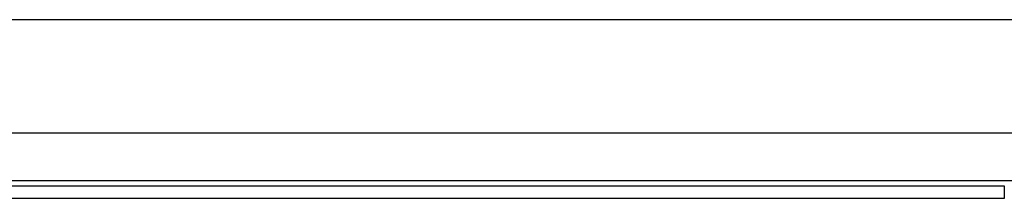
# Model space of a CAD drawing. Header units: inches. Extents: x 12 to 399, y 35 to 190.
# Tile 75 of 256: x 42.714 to 48.118, y 96.249 to 97.232. Entities that reach past the tile are written whole.
import ezdxf

# ---------------------------------------------------------------- set-up
doc = ezdxf.new("R2010")
doc.units = ezdxf.units.IN
doc.header["$MEASUREMENT"] = 0
doc.layers.add('Visible Edges(ANSI)', color=7, linetype='Continuous', lineweight=25)
doc.layers.add('Visible Tangent Edges(ANSI)', color=7, linetype='Continuous', lineweight=25)

msp = doc.modelspace()

# ---------------------------------------------------------------- linework, layer by layer
at = {"layer": 'Visible Edges(ANSI)'}
for p, q in [((13.0918, 97.2322), (53.0278, 97.2322)), ((48.4564, 96.6072), (34.3147, 96.6072)), ((34.6528, 96.3172), (48.1183, 96.3172)), ((48.1183, 96.2492), (34.6528, 96.2492))]:
    msp.add_line(p, q, dxfattribs=at)
at = {"layer": 'Visible Tangent Edges(ANSI)'}
for p, q in [((34.5864, 96.3482), (48.1847, 96.3482)), ((48.1183, 96.3172), (48.1183, 96.2492))]:
    msp.add_line(p, q, dxfattribs=at)

doc.saveas('drawing.dxf')
